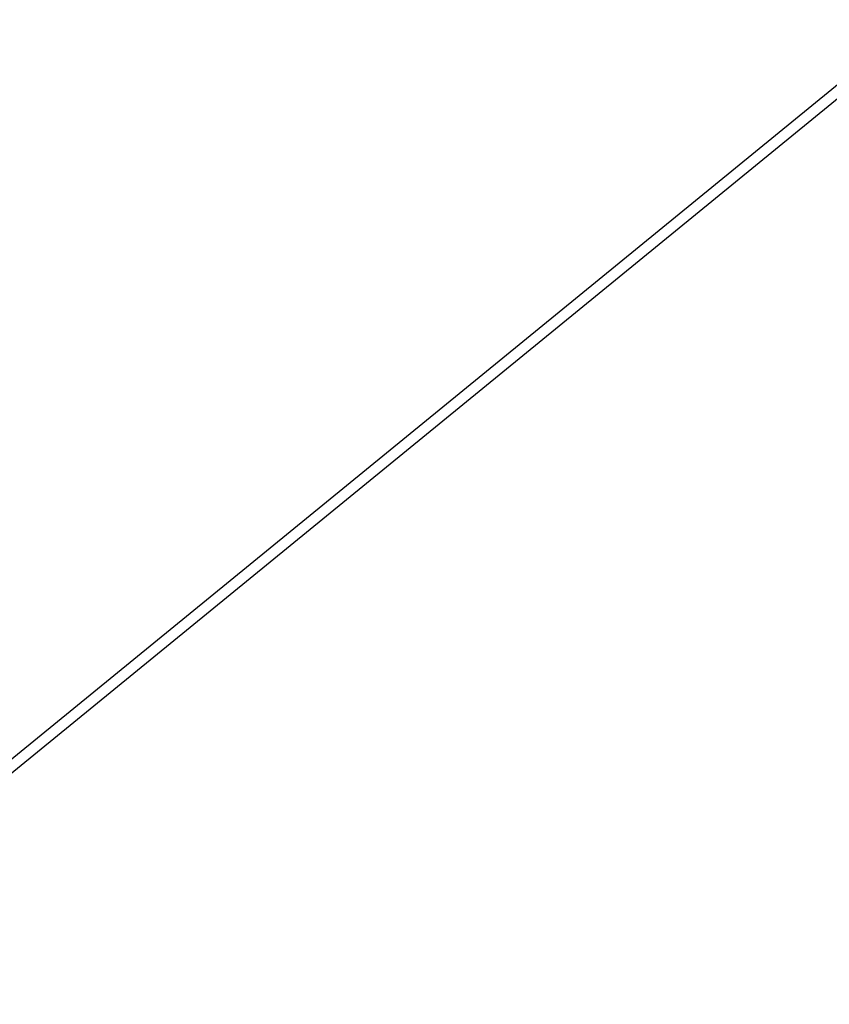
# Model space of a CAD drawing. Header units: millimetres. Extents: x -104 to 128, y -124 to 124.
# Tile 37 of 256: x 1.936 to 2.363, y -34.752 to -34.232. Entities that reach past the tile are written whole.
import ezdxf

# ---------------------------------------------------------------- set-up
doc = ezdxf.new("R2010")
doc.units = ezdxf.units.MM
doc.header["$MEASUREMENT"] = 0
doc.layers.add('Predefinito', color=5, linetype='Continuous')

msp = doc.modelspace()

# ---------------------------------------------------------------- linework, layer by layer
at = {"layer": 'Predefinito', "extrusion": (0.612372, 0.5, -0.612372)}
msp.add_lwpolyline([(-40.55278, 1216.09962), (-40.54648, 1216.49635), (-40.52679, 1216.90523), (-40.49246, 1217.32616), (-40.44216, 1217.75891), (-40.41059, 1217.97962), (-40.37451, 1218.20316), (-40.33374, 1218.42945), (-40.28807, 1218.65844), (-40.23734, 1218.89005), (-40.18134, 1219.12418), (-40.11989, 1219.36074), (-40.05278, 1219.59962), (-39.97982, 1219.8407), (-39.90082, 1220.08384), (-39.81556, 1220.32891), (-39.72387, 1220.57575), (-39.62553, 1220.82418), (-39.52036, 1221.07402), (-39.40815, 1221.32508), (-39.28873, 1221.57715), (-39.16191, 1221.82999), (-39.02751, 1222.08337), (-38.88535, 1222.33704), (-38.73527, 1222.59072), (-38.57712, 1222.84412), (-38.41074, 1223.09695), (-38.236, 1223.3489), (-38.05278, 1223.59962), (-37.86097, 1223.84878), (-37.66047, 1224.09602), (-37.4512, 1224.34096), (-37.23311, 1224.58323), (-37.00615, 1224.82242), (-36.7703, 1225.05813), (-36.52556, 1225.28994), (-36.27196, 1225.51743), (-36.00954, 1225.74016), (-35.73837, 1225.9577), (-35.45855, 1226.1696), (-35.17022, 1226.37542), (-34.87351, 1226.57472), (-34.56862, 1226.76704), (-34.25574, 1226.95196), (-33.93513, 1227.12903), (-33.60705, 1227.29784), (-33.27179, 1227.45796), (-32.92968, 1227.609), (-32.58108, 1227.75056), (-32.22636, 1227.88229), (-31.86593, 1228.00381), (-31.50023, 1228.11482), (-31.1297, 1228.215), (-30.75483, 1228.30408), (-30.37611, 1228.38181), (-29.99406, 1228.44796), (-29.6092, 1228.50234), (-29.22209, 1228.54481), (-28.83327, 1228.57523), (-28.44331, 1228.59352), (-28.05278, 1228.59962), (-27.66225, 1228.59352), (-27.27229, 1228.57523), (-26.88347, 1228.54481), (-26.49636, 1228.50234), (-26.1115, 1228.44796), (-25.72945, 1228.38181), (-25.35073, 1228.30408), (-24.97586, 1228.215), (-24.60533, 1228.11482), (-24.23962, 1228.00381), (-23.8792, 1227.88229), (-23.52448, 1227.75056), (-23.17587, 1227.609), (-22.83377, 1227.45796), (-22.49851, 1227.29784), (-22.17043, 1227.12903), (-21.84981, 1226.95196), (-21.53694, 1226.76704), (-21.23205, 1226.57472), (-20.93534, 1226.37542), (-20.647, 1226.1696), (-20.36719, 1225.9577), (-20.09602, 1225.74016), (-19.8336, 1225.51743), (-19.58, 1225.28994), (-19.33526, 1225.05813), (-19.09941, 1224.82242), (-18.87245, 1224.58323), (-18.65436, 1224.34096), (-18.44509, 1224.09602), (-18.24459, 1223.84878), (-18.05278, 1223.59962), (-17.86956, 1223.3489), (-17.69482, 1223.09695), (-17.52844, 1222.84412), (-17.37029, 1222.59072), (-17.22021, 1222.33704), (-17.07805, 1222.08337), (-16.94365, 1221.82999), (-16.81682, 1221.57715), (-16.6974, 1221.32508), (-16.5852, 1221.07402), (-16.48003, 1220.82418), (-16.38169, 1220.57575), (-16.29, 1220.32891), (-16.20474, 1220.08384), (-16.12574, 1219.8407), (-16.05278, 1219.59962), (-15.98567, 1219.36074), (-15.92422, 1219.12418), (-15.86822, 1218.89005), (-15.81749, 1218.65844), (-15.77182, 1218.42945), (-15.73105, 1218.20316), (-15.69496, 1217.97962), (-15.6634, 1217.75891), (-15.6131, 1217.32616), (-15.57877, 1216.90523), (-15.55908, 1216.49635), (-15.55278, 1216.09962)], dxfattribs=at)
at = {"layer": 'Predefinito'}
for points in [[(-100.19755, -118.02694, 1640.38616), (12.51669, -25.97724, 1527.67193), (13.11157, -25.4348, 1527.07704), (13.69359, -24.86513, 1526.49502), (14.26212, -24.26883, 1525.9265), (14.81654, -23.64655, 1525.37207), (15.35627, -22.99894, 1524.83234), (15.88073, -22.32671, 1524.30789), (16.38935, -21.63057, 1523.79926), (16.8816, -20.91127, 1523.30701), (17.35695, -20.16957, 1522.83167), (17.81488, -19.40627, 1522.37373), (18.25491, -18.62218, 1521.9337), (18.67657, -17.81814, 1521.51204), (19.0794, -16.99503, 1521.10921), (19.46298, -16.1537, 1520.72563), (19.82688, -15.29508, 1520.36173), (20.17072, -14.42008, 1520.01789), (20.49414, -13.52964, 1519.69447), (20.79678, -12.62472, 1519.39183), (21.07832, -11.70628, 1519.11029)], [(-88.33901, -108.34448, 1660.1504), (24.15333, -16.48287, 1547.65806), (24.5308, -16.13869, 1547.28059), (24.90009, -15.77722, 1546.9113), (25.26083, -15.39886, 1546.55056), (25.61262, -15.00402, 1546.19877), (25.95508, -14.59311, 1545.85631), (26.28785, -14.16657, 1545.52353), (26.61058, -13.72486, 1545.2008), (26.92292, -13.26845, 1544.88847), (27.22453, -12.79783, 1544.58685), (27.5151, -12.31351, 1544.29629)]]:
    msp.add_polyline3d(points, dxfattribs=at)

doc.saveas('drawing.dxf')
